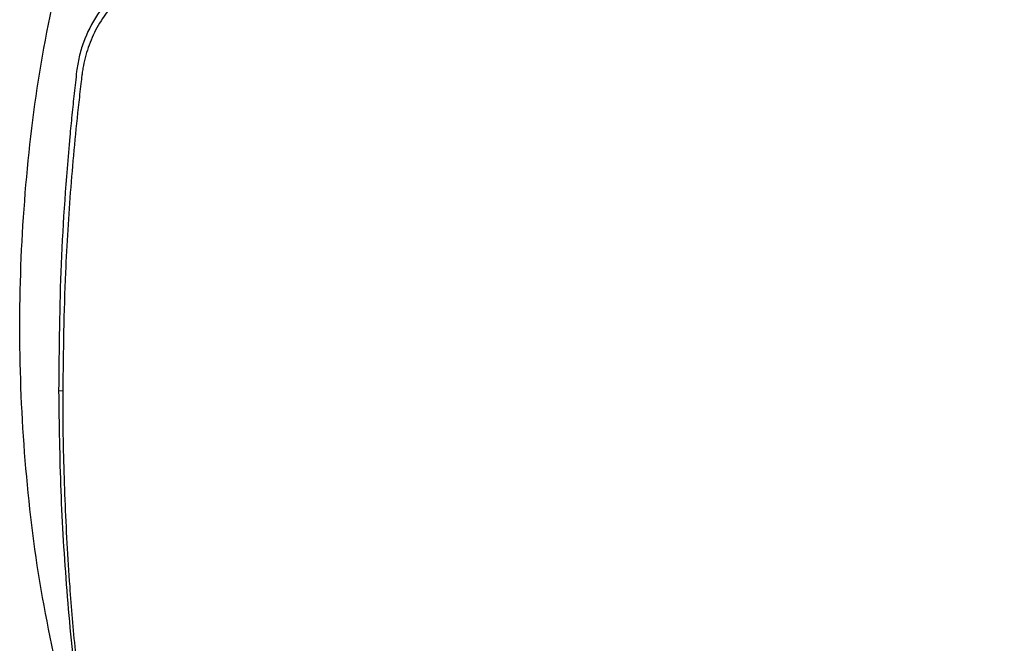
# Model space of a CAD drawing. Header units: millimetres. Extents: x 15 to 415, y 5 to 292.
# Tile 21 of 32: x 187 to 205, y 231 to 242. Entities that reach past the tile are written whole.
import ezdxf

# ---------------------------------------------------------------- set-up
doc = ezdxf.new("R2010")
doc.units = ezdxf.units.MM

msp = doc.modelspace()

# ---------------------------------------------------------------- linework, layer by layer
at = {"color": 7, "linetype": 'Continuous', "lineweight": 25}
msp.add_line((187.8429, 235.2325), (187.7663, 235.2331), dxfattribs=at)
for points, knots in [([(199.9245, 244.2694), (199.7893, 244.2692), (199.1131, 244.268), (197.896, 244.2358), (196.5458, 244.1536), (195.1985, 244.035), (194.1234, 243.9118), (192.7844, 243.7212), (191.7169, 243.5436), (190.7206, 243.3411), (190.0543, 243.2143), (189.5339, 243.0405), (189.1331, 242.7831), (188.8296, 242.5119), (188.5774, 242.192), (188.3822, 241.8369), (188.2722, 241.519), (188.2238, 241.291), (188.2086, 241.1884), (188.2038, 241.1493), (188.202, 241.1348), (188.1968, 241.0916), (188.1761, 240.9187), (188.0967, 240.2263), (187.9854, 239.0367), (187.8703, 237.2399), (187.853, 235.9707), (187.8429, 235.2325)], [0, 0, 0, 0, 0.0215586, 0.10780573, 0.19405286, 0.23717134, 0.32341847, 0.36653695, 0.45278406, 0.49590254, 0.52858129, 0.56099072, 0.58253037, 0.60406998, 0.62560958, 0.64714919, 0.668382, 0.67897084, 0.68426182, 0.68492307, 0.68525371, 0.68657615, 0.69186603, 0.71302567, 0.79767451, 0.88232335, 1, 1, 1, 1]), ([(211.9869, 235.2067), (211.9866, 235.3419), (211.9856, 236.0181), (211.9561, 237.2352), (211.8731, 238.7139), (211.7767, 239.8493), (211.705, 240.5437), (211.666, 240.8906), (211.648, 241.0453), (211.641, 241.1041), (211.6384, 241.1258), (211.6304, 241.1908), (211.5875, 241.4507), (211.4648, 241.8219), (211.2249, 242.2297), (210.9635, 242.5422), (210.6523, 242.8045), (210.273, 243.0329), (209.8177, 243.1826), (208.8266, 243.3831), (207.6712, 243.6099), (206.3453, 243.8126), (205.3481, 243.9443), (204.3481, 244.0538), (203.1119, 244.1611), (201.6372, 244.249), (200.4957, 244.2626), (199.9245, 244.2694)], [0, 0, 0, 0, 0.02155903, 0.10780602, 0.19405299, 0.25765368, 0.28945229, 0.30535139, 0.3133009, 0.31429458, 0.31479144, 0.31677883, 0.32473218, 0.35678299, 0.37832307, 0.39986317, 0.42140323, 0.44294333, 0.47003198, 0.49728433, 0.6042082, 0.65766043, 0.71111265, 0.76456488, 0.8180171, 0.90894471, 1, 1, 1, 1]), ([(187.8919, 229.304), (187.7201, 230.0931), (187.3764, 231.6722), (187.1035, 234.084), (187.0092, 236.5085), (187.1157, 238.9327), (187.4006, 241.3433), (187.752, 242.9211), (187.9276, 243.7095)], [0, 0, 0, 0, 0.1665202, 0.3332477, 0.4999716, 0.6666779, 0.8334281, 1, 1, 1, 1]), ([(189.9838, 243.2822), (189.876, 243.2539), (189.6595, 243.1972), (189.277, 243.0207), (188.861, 242.7274), (188.474, 242.277), (188.2545, 241.8388), (188.144, 241.4727), (188.1165, 241.2888), (188.1029, 241.1977)], [0, 0, 0, 0, 0.1116228, 0.2241063, 0.4207386, 0.6174826, 0.8136897, 0.9076958, 1, 1, 1, 1]), ([(188.1029, 241.1977), (188.0873, 241.0615), (188.0563, 240.7909), (188.0142, 240.3852), (187.9127, 239.3267), (187.7905, 237.61), (187.7743, 236.0252), (187.7663, 235.2331)], [0, 0, 0, 0, 0.0687988, 0.1367411, 0.2047053, 0.6024813, 1, 1, 1, 1]), ([(187.7663, 235.2331), (187.7752, 234.6114), (187.7929, 233.3683), (187.908, 231.5068), (188.0307, 230.2401), (188.1099, 229.564), (188.1216, 229.4664), (188.1323, 229.3764), (188.1399, 229.316), (188.1426, 229.2942)], [0, 0, 0, 0, 0.31324947, 0.62633848, 0.93940352, 0.95435995, 0.96933278, 0.98893622, 1, 1, 1, 1]), ([(187.8429, 235.2325), (187.8431, 235.0973), (187.8441, 234.4211), (187.8736, 233.2041), (187.9566, 231.7253), (188.053, 230.5899), (188.1247, 229.8955), (188.1637, 229.5487), (188.1818, 229.3939), (188.1887, 229.3351), (188.1913, 229.3134), (188.1994, 229.2484), (188.2423, 228.9885), (188.3649, 228.6172), (188.6048, 228.2095), (188.8662, 227.8969), (189.1775, 227.6351), (189.5701, 227.3962), (189.8797, 227.306), (190.0589, 227.2537)], [0, 0, 0, 0, 0.0456212, 0.2281288, 0.4106365, 0.5452225, 0.6125118, 0.646156, 0.6629781, 0.6650808, 0.6661322, 0.6703378, 0.6871679, 0.7549909, 0.800572, 0.8461531, 0.8917342, 0.9373152, 1, 1, 1, 1])]:
    msp.add_open_spline(points, degree=3, knots=knots, dxfattribs=at)

doc.saveas('drawing.dxf')
